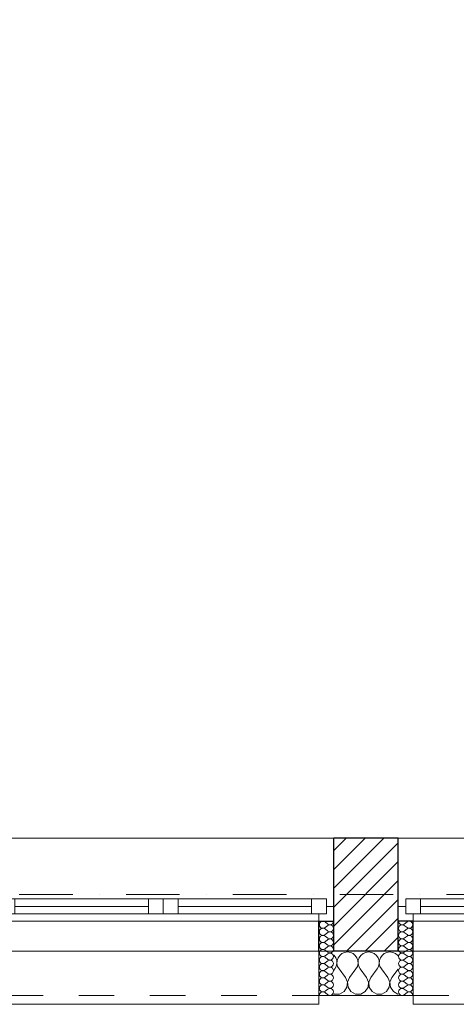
# Model space of a CAD drawing. Header units: millimetres. Extents: x 172139 to 266886, y 89525 to 138225.
# Tile 6 of 94: x 184752 to 186224, y 106825 to 110143. Entities that reach past the tile are written whole.
import ezdxf

# ---------------------------------------------------------------- set-up
doc = ezdxf.new("R2010")
doc.units = ezdxf.units.MM
doc.header["$MEASUREMENT"] = 0
doc.linetypes.add('Kropki i Kreski', pattern=[360, 180, -90, 0, -90])
doc.linetypes.add('Przerywana', pattern=[240, 120, -120])
for name, color, linetype in [('Konstrukcja - Siatki mod', 7, 'Continuous'), ('KR_INW', 7, 'Continuous'), ('NAPIS_SODON', 7, 'Continuous'), ('Okna ArchiCADa', 7, 'Continuous')]:
    doc.layers.add(name, color=color, linetype=linetype)
doc.layers.add('Konstrukcja - Siatki mod_Nr_pióra__48', color=7, linetype='Continuous', lineweight=15, true_color=0xa80f02)
doc.layers.add('KR_INW_Nr_pióra__102', color=7, linetype='Continuous', lineweight=5, true_color=0xcccccc)
for name, color, linetype, lineweight in [('KR_INW_Nr_pióra__101', 252, 'Continuous', 5), ('KR_INW_Nr_pióra__27', 7, 'Continuous', 25), ('KR_INW_Nr_pióra__47', 7, 'Continuous', 15), ('NAPIS_SODON_Nr_pióra__1', 7, 'Continuous', 13), ('Okna ArchiCADa_Nr_pióra__1', 7, 'Continuous', 13), ('Okna ArchiCADa_Nr_pióra__27', 7, 'Continuous', 25)]:
    doc.layers.add(name, color=color, linetype=linetype, lineweight=lineweight)

# ---------------------------------------------------------------- blocks, each defined once
blk = doc.blocks.new('Strop_1', base_point=(179225, 121523.3))
at = {"layer": 'NAPIS_SODON_Nr_pióra__1', "linetype": 'Continuous', "flags": 128}
blk.add_lwpolyline([(179225, 121523.3), (179225.9, 107003.8), (250898.3, 107008.3), (250897.4, 121527.8)], close=True, dxfattribs=at)
blk = doc.blocks.new('*X149')
at = {"layer": 'KR_INW_Nr_pióra__102', "linetype": 'Continuous'}
for p, q in [((185812.1, 106989.9), (185811.1, 106990.7)), ((185817.7, 106981.8), (185812.1, 106989.9)), ((185820.8, 106972.5), (185817.7, 106981.8)), ((185821.3, 106962.6), (185820.8, 106972.5)), ((185822.1, 106972.5), (185821.6, 106962.6)), ((185825.2, 106981.8), (185822.1, 106972.5)), ((185830.8, 106989.9), (185825.2, 106981.8)), ((185838.4, 106996.2), (185830.8, 106989.9)), ((185847.4, 107000.2), (185838.4, 106996.2)), ((185857.1, 107001.6), (185847.4, 107000.2)), ((185866.9, 107000.2), (185857.1, 107001.6)), ((185875.9, 106996.2), (185866.9, 107000.2)), ((185883.5, 106989.9), (185875.9, 106996.2)), ((185889.1, 106981.8), (185883.5, 106989.9)), ((185892.2, 106972.5), (185889.1, 106981.8)), ((185892.7, 106962.6), (185892.2, 106972.5)), ((185893.5, 106972.5), (185893, 106962.6)), ((185896.6, 106981.8), (185893.5, 106972.5)), ((185902.2, 106989.9), (185896.6, 106981.8)), ((185909.8, 106996.2), (185902.2, 106989.9)), ((185918.8, 107000.2), (185909.8, 106996.2)), ((185928.6, 107001.6), (185918.8, 107000.2)), ((185938.3, 107000.2), (185928.6, 107001.6)), ((185947.3, 106996.2), (185938.3, 107000.2)), ((185954.9, 106989.9), (185947.3, 106996.2)), ((185960.5, 106981.8), (185954.9, 106989.9)), ((185963.7, 106972.5), (185960.5, 106981.8)), ((185964.1, 106962.6), (185963.7, 106972.5)), ((185964.9, 106972.5), (185964.4, 106962.6)), ((185968.1, 106981.8), (185964.9, 106972.5)), ((185973.6, 106989.9), (185968.1, 106981.8)), ((185981.2, 106996.2), (185973.6, 106989.9)), ((185990.2, 107000.2), (185981.2, 106996.2)), ((186000, 107001.6), (185990.2, 107000.2)), ((186009.8, 107000.2), (186000, 107001.6)), ((186018.8, 106996.2), (186009.8, 107000.2)), ((186026.4, 106989.9), (186018.8, 106996.2)), ((186028.3, 106987.1), (186026.4, 106989.9)), ((185811.1, 106940.2), (185814.3, 106944.4)), ((185814.3, 106944.4), (185819.1, 106953.1)), ((185819.1, 106953.1), (185821.3, 106962.6)), ((185821.6, 106962.6), (185823.8, 106953.1)), ((185823.8, 106953.1), (185828.6, 106944.4)), ((185850, 106915.9), (185828.6, 106944.4)), ((185864.3, 106915.9), (185885.7, 106944.4)), ((185885.7, 106944.4), (185890.5, 106953.1)), ((185890.5, 106953.1), (185892.7, 106962.6)), ((185893, 106962.6), (185895.2, 106953.1)), ((185895.2, 106953.1), (185900, 106944.4)), ((185921.4, 106915.9), (185900, 106944.4)), ((185935.7, 106915.9), (185957.1, 106944.4)), ((185957.1, 106944.4), (185961.9, 106953.1)), ((185961.9, 106953.1), (185964.1, 106962.6)), ((185964.4, 106962.6), (185966.7, 106953.1)), ((185966.7, 106953.1), (185971.4, 106944.4)), ((185992.9, 106915.9), (185971.4, 106944.4)), ((186007.1, 106915.9), (186028.3, 106944.1)), ((185856.7, 106899.8), (185850, 106915.9)), ((185864.3, 106915.9), (185857.6, 106899.8)), ((185928.2, 106899.8), (185921.4, 106915.9)), ((185935.7, 106915.9), (185929, 106899.8)), ((185999.6, 106899.8), (185992.9, 106915.9)), ((186007.1, 106915.9), (186000.4, 106899.8)), ((185845.5, 106868), (185855.1, 106882.5)), ((185855.1, 106882.5), (185856.7, 106899.8)), ((185857.6, 106899.8), (185859.2, 106882.5)), ((185859.2, 106882.5), (185868.8, 106868)), ((185916.9, 106868), (185926.5, 106882.5)), ((185926.5, 106882.5), (185928.2, 106899.8)), ((185929, 106899.8), (185930.6, 106882.5)), ((185930.6, 106882.5), (185940.3, 106868)), ((185988.3, 106868), (185997.9, 106882.5)), ((185997.9, 106882.5), (185999.6, 106899.8)), ((186000.4, 106899.8), (186002.1, 106882.5)), ((186002.1, 106882.5), (186011.7, 106868)), ((185811.1, 106860.6), (185812.7, 106859.8)), ((185812.7, 106859.8), (185830.1, 106859.8)), ((185830.1, 106859.8), (185845.5, 106868)), ((185868.8, 106868), (185884.2, 106859.8)), ((185884.2, 106859.8), (185901.6, 106859.8)), ((185901.6, 106859.8), (185916.9, 106868)), ((185940.3, 106868), (185955.6, 106859.8)), ((185955.6, 106859.8), (185973, 106859.8)), ((185973, 106859.8), (185988.3, 106868)), ((186011.7, 106868), (186027, 106859.8)), ((186027, 106859.8), (186028.3, 106859.8))]:
    blk.add_line(p, q, dxfattribs=at)
blk = doc.blocks.new('*X174')
at = {"layer": 'KR_INW_Nr_pióra__102', "linetype": 'Continuous'}
for p, q in [((185790.9, 107095.6), (185781.4, 107102.8)), ((185790.9, 107090.9), (185781.4, 107083.7)), ((185790.9, 107071.8), (185781.4, 107079)), ((185790.9, 107067), (185781.4, 107059.9)), ((185790.9, 107048), (185781.4, 107055.1)), ((185790.9, 107043.2), (185781.4, 107036.1)), ((185790.9, 107024.2), (185781.4, 107031.3)), ((185790.9, 107019.4), (185781.4, 107012.3)), ((185790.9, 107000.4), (185781.4, 107007.5)), ((185790.9, 106995.6), (185781.4, 106988.5)), ((185790.9, 106976.6), (185781.4, 106983.7)), ((185790.9, 106971.8), (185781.4, 106964.7)), ((185790.9, 106952.8), (185781.4, 106959.9)), ((185790.9, 106948), (185781.4, 106940.9)), ((185790.9, 106929), (185781.4, 106936.1)), ((185790.9, 106924.2), (185781.4, 106917)), ((185790.9, 106905.1), (185781.4, 106912.3)), ((185790.9, 106900.4), (185781.4, 106893.2)), ((185790.9, 106881.3), (185781.4, 106888.5)), ((185790.9, 106876.6), (185781.4, 106869.4)), ((185790.9, 106857.5), (185781.4, 106864.7))]:
    blk.add_line(p, q, dxfattribs=at)
for centre, start, end in [((185774.2, 107093.2), 53.1301, 180), ((185798.1, 107105.1), 233.1301, 0), ((185774.2, 107093.2), 180, 306.8699), ((185774.2, 107069.4), 53.1301, 180), ((185774.2, 107069.4), 180, 306.8699), ((185798.1, 107081.3), 233.1301, 126.8699), ((185798.1, 107057.5), 233.1301, 126.8699), ((185774.2, 107045.6), 53.1301, 180), ((185774.2, 107045.6), 180, 306.8699), ((185798.1, 107033.7), 233.1301, 126.8699), ((185774.2, 107021.8), 53.1301, 180), ((185774.2, 107021.8), 180, 306.8699), ((185774.2, 106998), 53.1301, 180), ((185798.1, 107009.9), 233.1301, 126.8699), ((185774.2, 106998), 180, 306.8699), ((185774.2, 106974.2), 53.1301, 180), ((185774.2, 106974.2), 180, 306.8699), ((185798.1, 106986.1), 233.1301, 126.8699), ((185798.1, 106962.3), 233.1301, 126.8699), ((185774.2, 106950.4), 53.1301, 180), ((185774.2, 106950.4), 180, 306.8699), ((185774.2, 106926.6), 53.1301, 180), ((185798.1, 106938.5), 233.1301, 126.8699), ((185774.2, 106926.6), 180, 306.8699), ((185774.2, 106902.8), 53.1301, 180), ((185798.1, 106914.7), 233.1301, 126.8699), ((185774.2, 106902.8), 180, 306.8699), ((185774.2, 106879), 53.1301, 180), ((185774.2, 106879), 180, 306.8699), ((185798.1, 106890.9), 233.1301, 126.8699), ((185798.1, 106867), 233.1301, 126.8699), ((185774.2, 106855.1), 53.1301, 180)]:
    blk.add_arc(centre, 11.9, start, end, dxfattribs=at)
blk = doc.blocks.new('*X175')
at = {"layer": 'KR_INW_Nr_pióra__102', "linetype": 'Continuous'}
for p, q in [((186048.6, 107095.6), (186058.1, 107102.8)), ((186048.6, 107090.9), (186058.1, 107083.7)), ((186048.6, 107071.8), (186058.1, 107079)), ((186048.6, 107067), (186058.1, 107059.9)), ((186048.6, 107048), (186058.1, 107055.1)), ((186048.6, 107043.2), (186058.1, 107036.1)), ((186048.6, 107024.2), (186058.1, 107031.3)), ((186048.6, 107019.4), (186058.1, 107012.3)), ((186048.6, 107000.4), (186058.1, 107007.5)), ((186048.6, 106995.6), (186058.1, 106988.5)), ((186048.6, 106976.6), (186058.1, 106983.7)), ((186048.6, 106971.8), (186058.1, 106964.7)), ((186048.6, 106952.8), (186058.1, 106959.9)), ((186048.6, 106948), (186058.1, 106940.9)), ((186048.6, 106929), (186058.1, 106936.1)), ((186048.6, 106924.2), (186058.1, 106917)), ((186048.6, 106905.1), (186058.1, 106912.3)), ((186048.6, 106900.4), (186058.1, 106893.2)), ((186048.6, 106881.3), (186058.1, 106888.5)), ((186048.6, 106876.6), (186058.1, 106869.4)), ((186048.6, 106857.5), (186058.1, 106864.7))]:
    blk.add_line(p, q, dxfattribs=at)
for centre, start, end in [((186041.4, 107105.1), 180, 306.8699), ((186065.2, 107093.2), 0, 126.8699), ((186041.4, 107081.3), 53.1301, 306.8699), ((186041.4, 107057.5), 53.1301, 306.8699), ((186065.2, 107093.2), 233.1301, 0), ((186065.2, 107069.4), 0, 126.8699), ((186065.2, 107069.4), 233.1301, 0), ((186041.4, 107033.7), 53.1301, 306.8699), ((186065.2, 107045.6), 0, 126.8699), ((186065.2, 107045.6), 233.1301, 0), ((186041.4, 107009.9), 53.1301, 306.8699), ((186065.2, 107021.8), 0, 126.8699), ((186065.2, 107021.8), 233.1301, 0), ((186065.2, 106998), 0, 126.8699), ((186041.4, 106986.1), 53.1301, 306.8699), ((186041.4, 106962.3), 53.1301, 306.8699), ((186065.2, 106998), 233.1301, 0), ((186065.2, 106974.2), 0, 126.8699), ((186065.2, 106974.2), 233.1301, 0), ((186041.4, 106938.5), 53.1301, 306.8699), ((186065.2, 106950.4), 0, 126.8699), ((186065.2, 106950.4), 233.1301, 0), ((186065.2, 106926.6), 0, 126.8699), ((186041.4, 106914.7), 53.1301, 306.8699), ((186065.2, 106926.6), 233.1301, 0), ((186065.2, 106902.8), 0, 126.8699), ((186041.4, 106890.9), 53.1301, 306.8699), ((186041.4, 106867), 53.1301, 306.8699), ((186065.2, 106902.8), 233.1301, 0), ((186065.2, 106879), 0, 126.8699), ((186065.2, 106879), 233.1301, 0), ((186065.2, 106855.1), 0, 126.8699)]:
    blk.add_arc(centre, 11.9, start, end, dxfattribs=at)
blk = doc.blocks.new('Okno dwuskrzydłowe 19_6')
at = {"layer": 'Okna ArchiCADa_Nr_pióra__1', "linetype": 'Continuous'}
for p, q in [((-575, 230), (575, 230)), ((-575, 0), (-550, 0)), ((-550, 25), (-500, 25)), ((-550, -25), (-550, 25)), ((-550, 0), (-550, -25)), ((-500, 25), (-50, 25)), ((-500, 25), (-500, -25)), ((-500, 25), (-50, 25)), ((-500, 0), (-50, 0)), ((-50, -25), (-50, 25)), ((-50, 25), (0, 25)), ((0, 25), (0, -25)), ((0, 25), (50, 25)), ((0, -25), (0, 25)), ((50, 25), (500, 25)), ((50, 25), (50, -25)), ((50, 25), (500, 25)), ((50, 0), (500, 0)), ((500, -25), (500, 25)), ((500, 25), (550, 25)), ((550, 25), (550, -25)), ((550, -25), (550, 0)), ((550, 0), (575, 0)), ((-550, -25), (-525, -25)), ((-500, -25), (-550, -25)), ((-525, -25), (-525, -50)), ((-50, -25), (-500, -25)), ((0, -25), (-50, -25)), ((50, -25), (0, -25)), ((500, -25), (50, -25)), ((550, -25), (500, -25)), ((525, -50), (525, -25)), ((525, -25), (550, -25)), ((-525, -50), (-575, -50)), ((0, -50), (-525, -50)), ((525, -50), (0, -50)), ((575, -50), (525, -50)), ((-525, -300), (-525, -330)), ((-525, -330), (525, -330)), ((525, -330), (525, -300))]:
    blk.add_line(p, q, dxfattribs=at)
at = {"layer": 'Okna ArchiCADa_Nr_pióra__1', "linetype": 'Przerywana'}
blk.add_line((-525, -300), (525, -300), dxfattribs=at)
at = {"layer": 'Okna ArchiCADa_Nr_pióra__27', "linetype": 'Continuous'}
for p, q in [((-575, -50), (-575, 0)), ((575, -50), (575, 0)), ((-525, -50), (-575, -50)), ((525, -50), (575, -50))]:
    blk.add_line(p, q, dxfattribs=at)
blk = doc.blocks.new('Ściana_3', base_point=(179075.1, 106855.1))
at = {"layer": 'KR_INW_Nr_pióra__101', "linetype": 'Continuous'}
h = blk.add_hatch(dxfattribs=at)
h.set_pattern_fill('Cegła_licówka', color=256, style=0, pattern_type=2)
h.set_pattern_definition([(45, (0, 0), (-31.819804, 31.819804), [])])
h.paths.add_polyline_path([(185811.1, 107155.1), (185811.1, 107105.1), (185811.1, 107005.1), (186028.3, 107005.1), (186028.3, 107105.1), (186028.3, 107155.1), (186028.3, 107385.1), (185811.1, 107385.1)])
at = {"layer": 'KR_INW_Nr_pióra__27', "linetype": 'Continuous'}
for p, q in [((185811.1, 107155.1), (185811.1, 107385.1)), ((186028.3, 107155.1), (186028.3, 107385.1)), ((185811.1, 107105.1), (185811.1, 107155.1)), ((186028.3, 107105.1), (186028.3, 107155.1)), ((185761.1, 107005.1), (185761.1, 107105.1)), ((185761.1, 107105.1), (185811.1, 107105.1)), ((185811.1, 107005.1), (185811.1, 107105.1)), ((186028.3, 107005.1), (186028.3, 107105.1)), ((186078.3, 107105.1), (186028.3, 107105.1)), ((186078.3, 107005.1), (186078.3, 107105.1)), ((185811.1, 107005.1), (186028.3, 107005.1))]:
    blk.add_line(p, q, dxfattribs=at)
at = {"layer": 'KR_INW_Nr_pióra__27', "linetype": 'Continuous', "flags": 128}
blk.add_lwpolyline([(186028.3, 107385.1), (185811.1, 107385.1)], dxfattribs=at)
at = {"layer": 'KR_INW_Nr_pióra__47', "linetype": 'Continuous'}
for p, q in [((185811.1, 107105.1), (185761.1, 107105.1)), ((185761.1, 107105.1), (185761.1, 106855.1)), ((186028.3, 107105.1), (186078.3, 107105.1)), ((186078.3, 107105.1), (186078.3, 106855.1)), ((185761.1, 106855.1), (185761.1, 107005.1)), ((186078.3, 106855.1), (186078.3, 107005.1)), ((185811.1, 106855.1), (185761.1, 106855.1)), ((186028.3, 106855.1), (186078.3, 106855.1))]:
    blk.add_line(p, q, dxfattribs=at)
at = {"layer": 'KR_INW_Nr_pióra__47', "linetype": 'Continuous', "flags": 128}
blk.add_lwpolyline([(185811.1, 106855.1), (186028.3, 106855.1)], dxfattribs=at)
at = {"layer": 'KR_INW'}
for name in ['*X174', '*X175', '*X149']:
    blk.add_blockref(name, (0, 0), dxfattribs=at)
at = {"layer": 'Okna ArchiCADa', "color": 21, "linetype": 'Continuous', "lineweight": 13, "true_color": 0xff9955, "zscale": 1000}
for p in [(185236.1, 107155.1), (186603.3, 107155.1)]:
    blk.add_blockref('Okno dwuskrzydłowe 19_6', p, dxfattribs=at)
blk = doc.blocks.new('Standardowy znacznik siatki_10')
at = {"layer": 'Konstrukcja - Siatki mod_Nr_pióra__48', "linetype": 'Kropki i Kreski'}
blk.add_line((1000, 0), (72912, 0), dxfattribs=at)

msp = doc.modelspace()

# ---------------------------------------------------------------- block references
at = {"layer": 'Konstrukcja - Siatki mod', "color": 8, "linetype": 'Continuous', "lineweight": 13, "zscale": 1000}
msp.add_blockref('Standardowy znacznik siatki_10', (177989.3, 107195.1), dxfattribs=at)
at = {"layer": 'KR_INW'}
msp.add_blockref('Ściana_3', (179075.1, 106855.1), dxfattribs=at)
at = {"layer": 'NAPIS_SODON', "linetype": 'Continuous'}
msp.add_blockref('Strop_1', (179225, 121523.3), dxfattribs=at)

doc.saveas('drawing.dxf')
